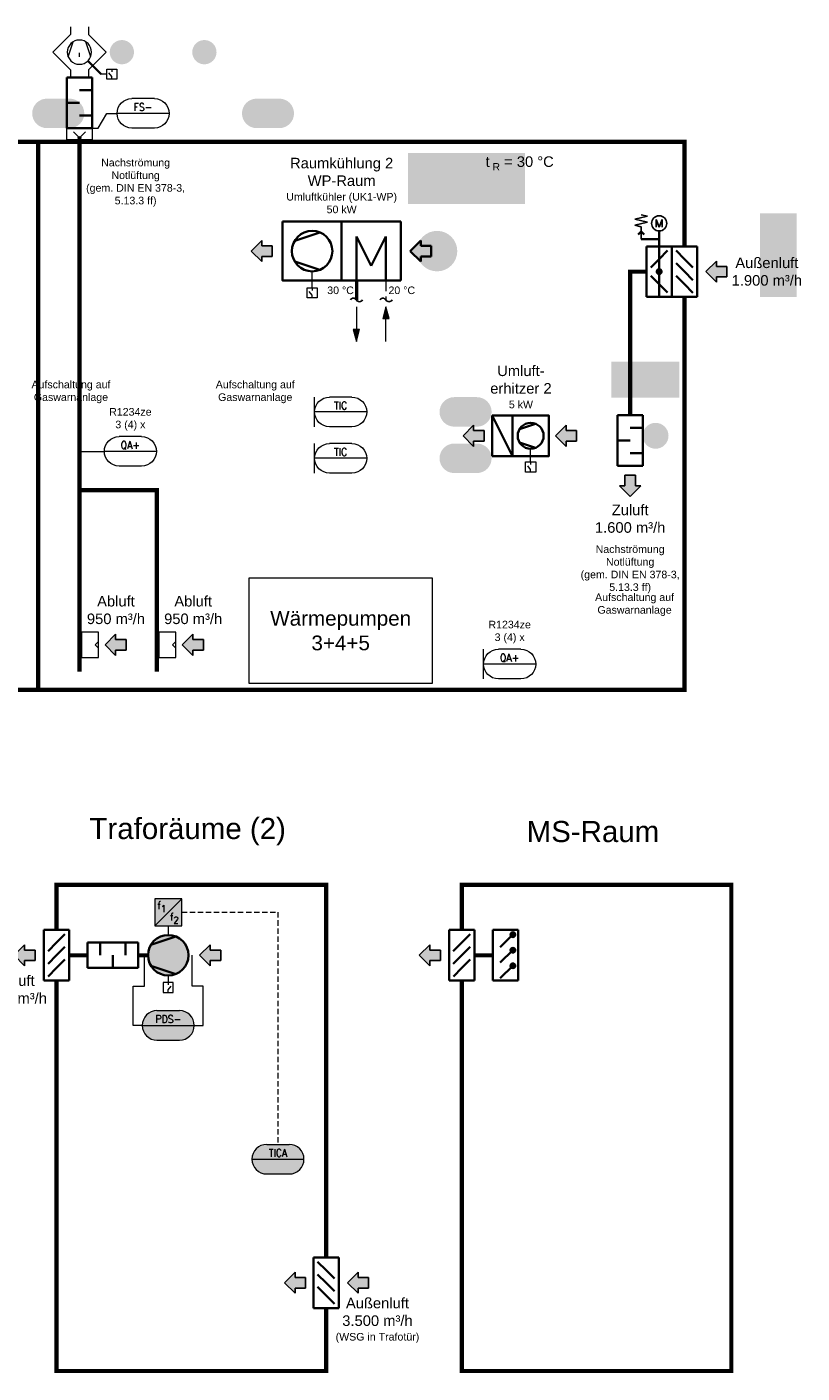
# Model space of a CAD drawing. Header units: millimetres. Extents: x -325 to 460, y -139 to 390.
# Tile 2 of 6: x -147 to 37, y -139 to 180. Entities that reach past the tile are written whole.
import ezdxf
from ezdxf.enums import TextEntityAlignment as Align

# ---------------------------------------------------------------- set-up
doc = ezdxf.new("R2010")
doc.units = ezdxf.units.MM
doc.linetypes.add('GESTRICHELT2', pattern=[0.375, 0.25, -0.125])
doc.linetypes.add('VERDECKT', pattern=[9.525, 6.35, -3.175])
doc.layers.get('0').update_dxf_attribs({"lineweight": 18})
for name, color, linetype, lineweight in [('TGAx_G_KOM_GA-Steuerleitungen', 7, 'VERDECKT', 18), ('TGAx_G_KOM_GA-Symbole', 7, 'Continuous', 18), ('TGAx_G_KOM_Schraff_Steuerung-übergeordnet', 241, 'Continuous', 18), ('TGAx_H_KOM_Armaturen', 7, 'Continuous', 35), ('TGAx_H_KOM_Bauteile', 7, 'Continuous', 35), ('TGAx_H_LTG_Quellenkreis-WRG_RL', 62, 'GESTRICHELT2', 18), ('TGAx_H_LTG_Quellenkreis-WRG_VL', 30, 'Continuous', 50), ('TGAx_L_KOM_Bauteile', 7, 'Continuous', 35), ('TGAx_L_LTG_Abluft', 40, 'Continuous', 25), ('TGAx_L_LTG_Aussenluft', 82, 'Continuous', 25), ('TGAx_L_LTG_Fortluft', 36, 'Continuous', 25), ('TGAx_L_LTG_UM', 30, 'Continuous', 35), ('TGAx_L_LTG_Zuluft', 162, 'Continuous', 25), ('TGAx_L_TXT_Beschriftung', 7, 'Continuous', 18)]:
    doc.layers.add(name, color=color, linetype=linetype, lineweight=lineweight)
doc.styles.add('Arial', font='arial.ttf')
doc.styles.add('MEP-Reloaded-M-2.5', font='arial.ttf', dxfattribs={"height": 2.5})
doc.styles.add('MSR-Arial', font='romans.shx')

# ---------------------------------------------------------------- blocks, each defined once
blk = doc.blocks.new('Wetterschutzgitter')
at = {"linetype": 'Continuous'}
for p, q in [((-6, -6), (-6, 6)), ((-6, 6), (0, 6)), ((-3, 3), (-5, 5)), ((0, 6), (0, -6)), ((-3, 0), (-5, 2)), ((-3, 3), (-0.98, 0.98)), ((-3, 0), (-1, -2)), ((-3, -3), (-5, -1)), ((-3, -3), (-1.01, -4.99)), ((0, -6), (-6, -6))]:
    blk.add_line(p, q, dxfattribs=at)
blk = doc.blocks.new('4.10-Pfeil breit')
at = {"lineweight": 18}
h = blk.add_hatch(color=256, dxfattribs=at)
h.dxf.hatch_style = 1
h.paths.add_polyline_path([(-2.5, 1.25), (-5, 1.25), (-5, -1.25), (-2.5, -1.25), (-2.5, -2.5), (0, 0), (-2.5, 2.5)])
at = {"linetype": 'Continuous'}
for p, q in [((-5, 1.25), (-2.5, 1.25)), ((-5, -1.25), (-5, 1.25)), ((-2.5, 2.5), (0, 0)), ((-2.5, 1.25), (-2.5, 2.5)), ((0, 0), (-2.5, -2.5)), ((-5, -1.25), (-2.5, -1.25)), ((-2.5, -1.25), (-2.5, -2.5))]:
    blk.add_line(p, q, dxfattribs=at)
blk = doc.blocks.new('SD')
at = {"linetype": 'Continuous'}
for p, q in [((12, 3), (0, 3)), ((0, 3), (0, -3)), ((3, 0), (3, -3)), ((6, 3), (6, 0)), ((9, 0), (9, -3)), ((12, -3), (12, 3)), ((0, -3), (12, -3))]:
    blk.add_line(p, q, dxfattribs=at)
blk = doc.blocks.new('Vent')
at = {"linetype": 'Continuous'}
for p, q in [((-4.45, -1.8), (-2.46, 4.12)), ((4.45, -1.8), (2.46, 4.12))]:
    blk.add_line(p, q, dxfattribs=at)
blk.add_circle((0, 0), 4.8, dxfattribs=at)
blk = doc.blocks.new('02.MSR_Fühler m. Fernwirkung_langrund')
for p, q in [((-2.67, 3.5), (2.67, 3.5)), ((-6.17, 0), (6.17, 0)), ((-2.67, -3.5), (2.67, -3.5))]:
    blk.add_line(p, q)
for centre, start, end in [((-2.67, 0), 90, 270), ((2.67, 0), 270, 90)]:
    blk.add_arc(centre, 3.5, start, end)
at = {"style": 'MSR-Arial', "width": 0.9}
for tag, p in [('MESSART', (0.02, 1.5)), ('WERT', (0.02, -1.55))]:
    blk.add_attdef(tag, text='', height=1.8, dxfattribs=at).set_placement(p, align=Align.MIDDLE_CENTER)
blk = doc.blocks.new('02.MSR_Frequenzumrichter')
at = {"lineweight": 18}
blk.add_line((-3.2, -3.2), (3.2, 3.2), dxfattribs=at)
blk.add_lwpolyline([(-3.2, -3.2), (3.2, -3.2), (3.2, 3.2), (-3.2, 3.2)], close=True)
at = {"lineweight": 18, "char_height": 1.8, "attachment_point": 5, "style": 'MSR-Arial'}
for insert in [(-2.16, 1.63), (0.83, -1.08)]:
    blk.add_mtext('f', dxfattribs=dict(at, insert=insert))
at = {"lineweight": 18, "style": 'MSR-Arial', "width": 0.9}
for p in [(-1.12, 0.86), (1.87, -1.85)]:
    blk.add_attdef('Stufe', text='', height=1.6, dxfattribs=at).set_placement(p, align=Align.MIDDLE_CENTER)
blk = doc.blocks.new('02.MSR_Schalter')
for p, q in [((0, 2.4), (0, 1.78)), ((0, 0.62), (0.68, 1.48)), ((0, 0), (0, 0.62))]:
    blk.add_line(p, q)
blk.add_lwpolyline([(-1.2, 0), (1.2, 0), (1.2, 2.4), (-1.2, 2.4)], close=True)
blk = doc.blocks.new('Vent-Dach-ax')
at = {"linetype": 'Continuous'}
for p, q in [((-2.1, 10.2), (-6.3, 6)), ((-2.1, 12), (-2.1, 10.2)), ((2.1, 12), (2.1, 10.2)), ((2.1, 10.2), (6.3, 6)), ((-2.65, 4.93), (-1.46, 8.48)), ((2.69, 4.93), (1.49, 8.48)), ((-6.3, 6), (-2.1, 1.8)), ((0.02, 4.93), (0.02, 5.88)), ((6.3, 6), (2.1, 1.8)), ((-2.1, 1.8), (-2.1, 0)), ((2.1, 1.8), (2.1, 0))]:
    blk.add_line(p, q, dxfattribs=at)
blk.add_circle((0.02, 6.01), 2.88, dxfattribs=at)
blk = doc.blocks.new('Lufteinlass')
at = {"linetype": 'Continuous'}
for p, q in [((-3, -4), (-3, 0)), ((-3, 0), (3, 0)), ((3, 0), (3, -4)), ((3, -4), (-3, -4)), ((-0.8, -4), (0, -3.2)), ((0, -3.2), (0.8, -4))]:
    blk.add_line(p, q, dxfattribs=at)
blk = doc.blocks.new('Gliederkl-gegenlfg')
at = {"linetype": 'Continuous'}
for p, q in [((6, 6), (0, 6)), ((0, 6), (0, -6)), ((3, 3), (1.02, 4.98)), ((3, -6), (3, 6)), ((6, -6), (6, 6)), ((3, 3), (4.98, 1.02)), ((3, -3), (1.02, -4.98)), ((3, -3), (4.98, -1.02)), ((0, -6), (6, -6))]:
    blk.add_line(p, q, dxfattribs=at)
for radius in [0.56, 0.44, 0.32, 0.2, 0.08]:
    blk.add_circle((3, 0), radius, dxfattribs=at)
blk = doc.blocks.new('7.05.02-Stellantr. Elektromotor')
at = {"lineweight": 25}
for p, q in [((-0.72, 0.9), (-0.72, -0.9)), ((-0.72, 0.9), (0, -0.9)), ((0, -0.9), (0.72, 0.9)), ((0.72, -0.9), (0.72, 0.9))]:
    blk.add_line(p, q, dxfattribs=at)
blk.add_circle((0, 0), 1.8, dxfattribs=at)
blk = doc.blocks.new('7.05.12-Stellantr. m. Feder')
at = {"lineweight": 25}
for p, q in [((-1.5, 5.41), (0, 5.76)), ((-1.5, 5.41), (1.5, 4.7)), ((-1.5, 3.99), (1.5, 4.7)), ((-1.5, 3.99), (1.5, 3.28)), ((0, 2.93), (1.5, 3.28)), ((0, 2.93), (0, 0))]:
    blk.add_line(p, q, dxfattribs=at)
blk = doc.blocks.new('8.08-Wärmetauscher o. Kreuzung')
at = {"linetype": 'Continuous'}
for p, q in [((-15, 10), (5, 10)), ((-15, -10), (-15, 10)), ((5, 10), (5, -10)), ((-10, 5), (0, 0)), ((5, 5), (-10, 5)), ((0, 0), (-10, -5)), ((5, -5), (-10, -5)), ((5, -10), (-15, -10))]:
    blk.add_line(p, q, dxfattribs=at)
blk = doc.blocks.new('4.16-Leitungs-Abbruchlinie')
at = {"linetype": 'Continuous', "lineweight": 25}
for centre, start, end in [((-0.72, -0.42), 30.4406, 149.5594), ((0.72, 0.42), 210.4406, 329.5594)]:
    blk.add_arc(centre, 0.835, start, end, dxfattribs=at)
blk = doc.blocks.new('4.11-Pfeil-Fliessrichtung')
at = {"linetype": 'Continuous', "lineweight": 18}
blk.add_line((-4.12, 0), (4.12, 0), dxfattribs=at)
at = {"linetype": 'Continuous', "lineweight": 18, "flags": 128}
for points in [[(1.32, 0.75), (4.12, 0), (1.32, -0.75)], [(1.39, 0.66), (3.85, 0), (1.39, -0.66)], [(1.46, 0.57), (3.58, 0), (1.46, -0.57)], [(1.53, 0.48), (3.31, 0), (1.53, -0.48)], [(1.6, 0.39), (3.04, 0), (1.6, -0.39)], [(1.67, 0.3), (2.77, 0), (1.67, -0.3)], [(1.74, 0.21), (2.5, 0), (1.74, -0.21)], [(1.81, 0.11), (2.23, 0), (1.81, -0.11)], [(1.88, 0.02), (1.96, 0), (1.88, -0.02)]]:
    blk.add_lwpolyline(points, close=True, dxfattribs=at)
blk = doc.blocks.new('Lufterhitzer')
at = {"linetype": 'Continuous'}
for p, q in [((0, -6), (6, 6)), ((0, 6), (0, -6)), ((6, 6), (0, 6)), ((6, 6), (6, -6)), ((0, -6), (6, -6))]:
    blk.add_line(p, q, dxfattribs=at)

msp = doc.modelspace()

# ---------------------------------------------------------------- hatches: boundary and pattern name
at = {"layer": 'TGAx_G_KOM_Schraff_Steuerung-übergeordnet'}
h = msp.add_hatch(color=256, dxfattribs=at)
h.dxf.hatch_style = 1
edge = h.paths.add_edge_path()
edge.add_arc((-124.29, 174.16), 2.88, 0, 360)
h = msp.add_hatch(color=256, dxfattribs=at)
h.dxf.hatch_style = 1
edge = h.paths.add_edge_path()
edge.add_arc((-104.72, 174.16), 2.88, 180, 540, ccw=False)
h = msp.add_hatch(color=256, dxfattribs=at)
h.dxf.hatch_style = 1
edge = h.paths.add_edge_path()
edge.add_arc((-142.05, 159.65), 3.5, 90, 270)
edge.add_line((-142.05, 156.15), (-136.7, 156.15))
edge.add_arc((-136.7, 159.65), 3.5, 270, 450)
edge.add_line((-136.7, 163.15), (-142.05, 163.15))
h = msp.add_hatch(color=256, dxfattribs=at)
h.dxf.hatch_style = 1
edge = h.paths.add_edge_path()
edge.add_arc((-86.96, 159.65), 3.5, 270, 450, ccw=False)
edge.add_line((-86.96, 156.15), (-92.31, 156.15))
edge.add_arc((-92.31, 159.65), 3.5, 90, 270, ccw=False)
edge.add_line((-92.31, 163.15), (-86.96, 163.15))
h = msp.add_hatch(color=256, dxfattribs=at)
h.dxf.hatch_style = 1
h.paths.add_polyline_path([(-28.66, 138.18), (-56.45, 138.18), (-56.45, 150.29), (-28.66, 150.29)])
h = msp.add_hatch(color=256, dxfattribs=at)
h.dxf.hatch_style = 1
h.paths.add_polyline_path([(35.74, 116.13), (27.01, 116.13), (27.01, 135.96), (35.74, 135.96)])
h = msp.add_hatch(color=256, dxfattribs=at)
h.dxf.hatch_style = 1
edge = h.paths.add_edge_path()
edge.add_arc((-49.55, 127), 4.8, 180, 540, ccw=False)
h = msp.add_hatch(color=256, dxfattribs=at)
h.dxf.hatch_style = 1
h.paths.add_polyline_path([(-8.21, 100.77), (7.92, 100.77), (7.92, 92.25), (-8.21, 92.25)])
h = msp.add_hatch(color=256, dxfattribs=at)
h.dxf.hatch_style = 1
edge = h.paths.add_edge_path()
edge.add_arc((-40.11, 88.88), 3.5, 270, 450, ccw=False)
edge.add_line((-40.11, 85.38), (-45.46, 85.38))
edge.add_arc((-45.46, 88.88), 3.5, 90, 270, ccw=False)
edge.add_line((-45.46, 92.38), (-40.11, 92.38))
h = msp.add_hatch(color=256, dxfattribs=at)
h.dxf.hatch_style = 1
edge = h.paths.add_edge_path()
edge.add_arc((2.27, 83.22), 3.07, 90, 450, ccw=False)
h = msp.add_hatch(color=256, dxfattribs=at)
h.dxf.hatch_style = 1
edge = h.paths.add_edge_path()
edge.add_arc((-40.11, 77.88), 3.5, 270, 450, ccw=False)
edge.add_line((-40.11, 74.38), (-45.46, 74.38))
edge.add_arc((-45.46, 77.88), 3.5, 90, 270, ccw=False)
edge.add_line((-45.46, 81.38), (-40.11, 81.38))
h = msp.add_hatch(color=256, dxfattribs=at)
h.dxf.hatch_style = 1
h.paths.add_polyline_path([(-116.49, -32.94), (-110.09, -32.94), (-110.09, -26.54), (-116.49, -26.54)])
h = msp.add_hatch(color=256, dxfattribs=at)
h.dxf.hatch_style = 1
edge = h.paths.add_edge_path()
edge.add_arc((-113.29, -39.94), 4.8, 0, 360)
h = msp.add_hatch(color=256, dxfattribs=at)
h.dxf.hatch_style = 1
edge = h.paths.add_edge_path()
edge.add_arc((-115.96, -56.56), 3.5, 90, 270)
edge.add_line((-115.96, -60.06), (-110.62, -60.06))
edge.add_arc((-110.62, -56.56), 3.5, 270, 450)
edge.add_line((-110.62, -53.06), (-115.96, -53.06))
h = msp.add_hatch(color=256, dxfattribs=at)
h.dxf.hatch_style = 1
edge = h.paths.add_edge_path()
edge.add_arc((-89.95, -88.28), 3.5, 90, 270)
edge.add_line((-89.95, -91.78), (-84.6, -91.78))
edge.add_arc((-84.6, -88.28), 3.5, 270, 450)
edge.add_line((-84.6, -84.78), (-89.95, -84.78))
at = {"layer": 'TGAx_L_TXT_Beschriftung'}
h = msp.add_hatch(color=256, dxfattribs=at)
h.dxf.hatch_style = 1
edge = h.paths.add_edge_path()
edge.add_arc((-134.33, 153.84), 0.323, 0, 360)

# ---------------------------------------------------------------- linework, layer by layer
at = {"layer": 'TGAx_G_KOM_GA-Steuerleitungen', "ltscale": 0.2}
for p, q in [((-110.09, -29.74), (-87.27, -29.74)), ((-87.27, -29.74), (-87.27, -84.78))]:
    msp.add_line(p, q, dxfattribs=at)
at = {"layer": 'TGAx_G_KOM_GA-Symbole'}
for p, q in [((-127.89, 168.96), (-129.23, 168.96)), ((-129.89, 156.15), (-127.87, 159.65)), ((-127.87, 159.65), (-125.43, 159.65)), ((-131.33, 156.15), (-129.89, 156.15)), ((-79.17, 118.32), (-79.17, 122.2)), ((-27.35, 77.02), (-27.35, 80.15)), ((-134.33, 79.53), (-128.45, 79.53)), ((-113.29, -32.94), (-113.29, -35.14)), ((-118.95, -47.27), (-118.95, -39.94)), ((-107.63, -47.27), (-107.63, -39.94)), ((-121.59, -56.56), (-121.59, -47.27)), ((-121.59, -47.27), (-118.95, -47.27)), ((-113.29, -44.74), (-113.29, -46.35)), ((-104.99, -47.27), (-107.63, -47.27)), ((-104.99, -56.56), (-104.99, -47.27)), ((-119.46, -56.56), (-121.59, -56.56)), ((-107.12, -56.56), (-104.99, -56.56))]:
    msp.add_line(p, q, dxfattribs=at)
at = {"layer": 'TGAx_H_KOM_Armaturen'}
msp.add_lwpolyline([(-31.66, 88.02), (-31.66, 78.42), (-23.03, 78.42), (-23.03, 88.02)], close=True, dxfattribs=at)
at = {"layer": 'TGAx_H_KOM_Bauteile'}
msp.add_lwpolyline([(-86.17, 134), (-72.17, 134), (-72.17, 120), (-86.17, 120)], close=True, dxfattribs=at)
at = {"layer": 'TGAx_H_LTG_Quellenkreis-WRG_RL', "ltscale": 10}
msp.add_line((-61.67, 120), (-61.67, 115.42), dxfattribs=at)
at = {"layer": 'TGAx_H_LTG_Quellenkreis-WRG_VL', "ltscale": 0.1}
msp.add_line((-68.67, 120), (-68.67, 115.42), dxfattribs=at)
at = {"layer": 'TGAx_L_KOM_Bauteile'}
for p, q in [((-132.32, 172.11), (-129.23, 168.96)), ((-1.11, 131.65), (-1.82, 130.94)), ((-1.11, 131.65), (-0.4, 130.94)), ((3.12, 131.78), (3.12, 128.13)), ((-1.11, 129.85), (3.12, 129.85))]:
    msp.add_line(p, q, dxfattribs=at)
at = {"layer": 'TGAx_L_KOM_Bauteile', "linetype": 'Continuous'}
for p, q in [((-30.35, -33.94), (-36.35, -33.94)), ((-36.35, -33.94), (-36.35, -45.94)), ((-34.6, -37.99), (-31.56, -35.04)), ((-30.35, -45.94), (-30.35, -33.94)), ((-34.6, -41.68), (-31.56, -38.73)), ((-34.6, -45.36), (-31.56, -42.42)), ((-36.35, -45.94), (-30.35, -45.94))]:
    msp.add_line(p, q, dxfattribs=at)
at = {"layer": 'TGAx_L_KOM_Bauteile', "color": 8, "const_width": 1}
for points in [[(9.12, 128.13), (9.12, 152.91), (-297.37, 152.91), (-297.37, 128.13)], [(-144.12, 152.91), (-144.12, 22.97)], [(-297.37, 116.13), (-297.37, 22.97), (9.12, 22.97), (9.12, 116.13)], [(-75.86, -111.57), (-75.86, -23.24), (-139.78, -23.24), (-139.78, -33.94)], [(-43.69, -45.94), (-43.69, -138.48), (20.24, -138.48), (20.24, -23.24), (-43.69, -23.24), (-43.69, -33.94)], [(-139.78, -45.94), (-139.78, -138.48), (-75.86, -138.48), (-75.86, -123.57)]]:
    msp.add_lwpolyline(points, dxfattribs=at)
at = {"layer": 'TGAx_L_KOM_Bauteile', "linetype": 'Continuous'}
for centre, radius in [((-31.56, -35.04), 0.56), ((-31.56, -35.04), 0.44), ((-31.56, -35.04), 0.32), ((-31.56, -35.04), 0.2), ((-31.56, -35.04), 0.08), ((-31.56, -38.73), 0.56), ((-31.56, -38.73), 0.44), ((-31.56, -38.73), 0.32), ((-31.56, -38.73), 0.2), ((-31.56, -38.73), 0.08), ((-31.56, -42.42), 0.56), ((-31.56, -42.42), 0.44), ((-31.56, -42.42), 0.32), ((-31.56, -42.42), 0.2), ((-31.56, -42.42), 0.08)]:
    msp.add_circle(centre, radius, dxfattribs=at)
at = {"layer": 'TGAx_L_LTG_Abluft', "const_width": 1}
for points in [[(-134.33, 153.41), (-134.33, 27.29)], [(-134.33, 70.32), (-116.02, 70.32), (-116.02, 27.29)]]:
    msp.add_lwpolyline(points, dxfattribs=at)
at = {"layer": 'TGAx_L_LTG_Aussenluft', "const_width": 1}
msp.add_lwpolyline([(0.12, 122.13), (-3.76, 122.13), (-3.76, 88.16)], dxfattribs=at)
at = {"layer": 'TGAx_L_LTG_Fortluft', "const_width": 1}
for points in [[(-136.78, -39.94), (-132.45, -39.94)], [(-118.09, -39.94), (-120.45, -39.94)], [(-40.69, -39.94), (-36.35, -39.94)]]:
    msp.add_lwpolyline(points, dxfattribs=at)
at = {"layer": 'TGAx_L_TXT_Beschriftung'}
for p, q in [((-134.33, 153.84), (-135.78, 155.29)), ((-134.33, 153.84), (-132.88, 155.29)), ((-78.58, 85.38), (-78.58, 92.38)), ((-78.58, 74.38), (-78.58, 81.38)), ((-38.5, 25.6), (-38.5, 32.6))]:
    msp.add_line(p, q, dxfattribs=at)
for points in [[(-137.33, 156.15), (-131.33, 156.15), (-131.33, 153.41), (-137.33, 153.41)], [(-50.69, 24.47), (-94.12, 24.47), (-94.12, 49.55), (-50.69, 49.55)]]:
    msp.add_lwpolyline(points, close=True, dxfattribs=at)
msp.add_circle((-134.33, 153.84), 0.323, dxfattribs=at)

# ---------------------------------------------------------------- block references
at = {"layer": 'TGAx_G_KOM_GA-Symbole', "xscale": -1}
for p in [(-126.69, 167.76), (-79.17, 115.92), (-27.35, 74.62)]:
    msp.add_blockref('02.MSR_Schalter', p, dxfattribs=at)
at = {"layer": 'TGAx_G_KOM_GA-Symbole'}
ref = msp.add_blockref('02.MSR_Fühler m. Fernwirkung_langrund', (-119.25, 159.65), dxfattribs=dict(at, xscale=-1))
ref.add_attrib('MESSART', 'FS-', dxfattribs={"layer": '0', "height": 1.8, "style": 'MSR-Arial', "width": 0.9}).set_placement((-119.27, 161.15), align=Align.MIDDLE_CENTER)
ref = msp.add_blockref('02.MSR_Fühler m. Fernwirkung_langrund', (-72.4, 88.88), dxfattribs=dict(at, xscale=-1))
ref.add_attrib('MESSART', 'TIC', dxfattribs={"layer": '0', "height": 1.8, "style": 'MSR-Arial', "width": 0.9}).set_placement((-72.42, 90.38), align=Align.MIDDLE_CENTER)
ref = msp.add_blockref('02.MSR_Fühler m. Fernwirkung_langrund', (-122.27, 79.53), dxfattribs=dict(at, xscale=-1))
ref.add_attrib('MESSART', 'QA+', dxfattribs={"layer": '0', "height": 1.8, "style": 'MSR-Arial', "width": 0.9}).set_placement((-122.29, 81.02), align=Align.MIDDLE_CENTER)
ref = msp.add_blockref('02.MSR_Fühler m. Fernwirkung_langrund', (-72.4, 77.88), dxfattribs=dict(at, xscale=-1))
ref.add_attrib('MESSART', 'TIC', dxfattribs={"layer": '0', "height": 1.8, "style": 'MSR-Arial', "width": 0.9}).set_placement((-72.42, 79.38), align=Align.MIDDLE_CENTER)
ref = msp.add_blockref('02.MSR_Fühler m. Fernwirkung_langrund', (-32.33, 29.1), dxfattribs=dict(at, xscale=-1))
ref.add_attrib('MESSART', 'QA+', dxfattribs={"layer": '0', "height": 1.8, "style": 'MSR-Arial', "width": 0.9}).set_placement((-32.35, 30.6), align=Align.MIDDLE_CENTER)
ref = msp.add_blockref('02.MSR_Frequenzumrichter', (-113.29, -29.74), dxfattribs=at)
ref.add_attrib('Stufe', '1', dxfattribs={"layer": '0', "lineweight": 18, "height": 1.6, "style": 'MSR-Arial', "width": 0.9}).set_placement((-114.41, -28.88), align=Align.MIDDLE_CENTER)
ref.add_attrib('Stufe', '2', dxfattribs={"layer": '0', "lineweight": 18, "height": 1.6, "style": 'MSR-Arial', "width": 0.9}).set_placement((-111.42, -31.59), align=Align.MIDDLE_CENTER)
msp.add_blockref('02.MSR_Schalter', (-113.29, -48.75), dxfattribs=at)
for p, values in [((-113.29, -56.56), {'MESSART': 'PDS-'}), ((-87.27, -88.28), {'MESSART': 'TICA'})]:
    msp.add_blockref('02.MSR_Fühler m. Fernwirkung_langrund', p, dxfattribs=at).add_auto_attribs(values)
at = {"layer": 'TGAx_H_KOM_Armaturen', "xscale": -0.8, "yscale": 0.8, "zscale": 0.8}
msp.add_blockref('Lufterhitzer', (-31.66, 83.22), dxfattribs=at)
at = {"layer": 'TGAx_H_KOM_Armaturen', "xscale": -0.6400000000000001, "yscale": 0.6400000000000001, "zscale": 0.6400000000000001, "rotation": 90}
msp.add_blockref('Vent', (-27.35, 83.22), dxfattribs=at)
at = {"layer": 'TGAx_H_KOM_Bauteile', "xscale": -1, "rotation": 90}
msp.add_blockref('Vent', (-79.17, 127), dxfattribs=at)
at = {"layer": 'TGAx_H_KOM_Bauteile', "xscale": -0.7, "yscale": 0.7, "zscale": 0.7, "rotation": 90}
msp.add_blockref('8.08-Wärmetauscher o. Kreuzung', (-65.17, 123.5), dxfattribs=at)
at = {"layer": 'TGAx_H_LTG_Quellenkreis-WRG_RL', "ltscale": 10}
msp.add_blockref('4.16-Leitungs-Abbruchlinie', (-61.67, 115.42), dxfattribs=at)
at = {"layer": 'TGAx_H_LTG_Quellenkreis-WRG_RL', "ltscale": 10, "xscale": -1, "rotation": 270}
msp.add_blockref('4.11-Pfeil-Fliessrichtung', (-61.67, 109.7), dxfattribs=at)
at = {"layer": 'TGAx_H_LTG_Quellenkreis-WRG_VL', "ltscale": 0.1}
msp.add_blockref('4.16-Leitungs-Abbruchlinie', (-68.67, 115.42), dxfattribs=at)
at = {"layer": 'TGAx_H_LTG_Quellenkreis-WRG_VL', "ltscale": 0.1, "xscale": -1, "rotation": 90}
msp.add_blockref('4.11-Pfeil-Fliessrichtung', (-68.67, 109.7), dxfattribs=at)
at = {"layer": 'TGAx_L_KOM_Bauteile', "xscale": -1, "rotation": 90}
for name, p in [('SD', (-134.33, 168.15)), ('SD', (-3.76, 88.11)), ('Vent', (-113.29, -39.94))]:
    msp.add_blockref(name, p, dxfattribs=at)
at = {"layer": 'TGAx_L_KOM_Bauteile', "xscale": -1}
for name, p in [('7.05.12-Stellantr. m. Feder', (-1.11, 129.85)), ('7.05.02-Stellantr. Elektromotor', (3.12, 133.58)), ('Gliederkl-gegenlfg', (6.12, 122.13)), ('Wetterschutzgitter', (-142.78, -39.94)), ('Wetterschutzgitter', (-46.69, -39.94))]:
    msp.add_blockref(name, p, dxfattribs=at)
at = {"layer": 'TGAx_L_KOM_Bauteile'}
for p in [(12.12, 122.13), (-72.86, -117.57)]:
    msp.add_blockref('Wetterschutzgitter', p, dxfattribs=at)
at = {"layer": 'TGAx_L_KOM_Bauteile', "rotation": 180}
msp.add_blockref('SD', (-120.45, -39.94), dxfattribs=at)
at = {"layer": 'TGAx_L_LTG_Abluft', "xscale": -1}
for p in [(-128.26, 33.66), (-109.95, 33.66)]:
    msp.add_blockref('4.10-Pfeil breit', p, dxfattribs=at)
at = {"layer": 'TGAx_L_LTG_Aussenluft', "xscale": -1}
msp.add_blockref('4.10-Pfeil breit', (14.18, 122.13), dxfattribs=at)
at = {"layer": 'TGAx_L_LTG_Aussenluft', "rotation": 180}
for p in [(-21.46, 83.22), (-85.73, -117.57), (-70.79, -117.57)]:
    msp.add_blockref('4.10-Pfeil breit', p, dxfattribs=at)
at = {"layer": 'TGAx_L_LTG_Aussenluft', "xscale": -1, "rotation": 90}
msp.add_blockref('4.10-Pfeil breit', (-3.76, 68.85), dxfattribs=at)
at = {"layer": 'TGAx_L_LTG_Fortluft', "rotation": 180}
for p in [(-149.85, -39.94), (-105.85, -39.94), (-53.75, -39.94)]:
    msp.add_blockref('4.10-Pfeil breit', p, dxfattribs=at)
at = {"layer": 'TGAx_L_LTG_UM', "xscale": -1}
msp.add_blockref('4.10-Pfeil breit', (-55.91, 127), dxfattribs=at)
at = {"layer": 'TGAx_L_LTG_Zuluft', "xscale": -1}
msp.add_blockref('4.10-Pfeil breit', (-93.61, 127), dxfattribs=at)
at = {"layer": 'TGAx_L_LTG_Zuluft', "rotation": 180}
msp.add_blockref('4.10-Pfeil breit', (-43.38, 83.22), dxfattribs=at)
at = {"layer": 'TGAx_L_TXT_Beschriftung', "xscale": -1}
msp.add_blockref('Vent-Dach-ax', (-134.33, 168.15), dxfattribs=at)
at = {"layer": 'TGAx_L_TXT_Beschriftung', "xscale": -1, "rotation": 90}
for p in [(-133.83, 33.66), (-115.52, 33.66)]:
    msp.add_blockref('Lufteinlass', p, dxfattribs=at)

# ---------------------------------------------------------------- texts
at = {"layer": 'TGAx_G_KOM_Schraff_Steuerung-übergeordnet', "color": 7, "char_height": 1.8, "attachment_point": 5, "style": 'MEP-Reloaded-M-2.5'}
for insert in [(-136.36, 93.61), (-92.66, 93.61), (-2.71, 43.18)]:
    msp.add_mtext('Aufschaltung auf\\PGaswarnanlage', dxfattribs=dict(at, insert=insert))
at = {"layer": 'TGAx_L_TXT_Beschriftung', "attachment_point": 5}
for s, insert, char_height, style in [('Nachströmung\\PNotlüftung\\P(gem. DIN EN 378-3,\\P5.13.3 ff)', (-121.03, 143.22), 1.8, 'MEP-Reloaded-M-2.5'), ('Raumkühlung 2\\PWP-Raum{\\H1.4x;\\P\\H0.51429x;Umluftkühler (UK1-WP)\\P\\H1.00001x;50 kW}', (-72.17, 142.54), 2.5, 'MEP-Reloaded-M-2.5'), ('\\A1;t{\\H0.7x;\\S^  R;} = 30 °C', (-29.95, 147.79), 2.5, 'MEP-Reloaded-M-2.5'), ('Außenluft\\P1.900 m³/h', (28.66, 122.13), 2.5, 'MEP-Reloaded-M-2.5'), ('30 °C', (-72.43, 117.7), 1.8, 'MEP-Reloaded-M-2.5'), ('20 °C', (-57.91, 117.7), 1.8, 'MEP-Reloaded-M-2.5'), ('Umluft-\\Perhitzer 2\\P{\\H0.72x;5 kW}', (-29.66, 94.8), 2.5, 'Arial'), ('R1234ze\\P3 (4) x', (-122.27, 87.13), 1.8, 'MEP-Reloaded-M-2.5'), ('Zuluft\\P1.600 m³/h', (-3.76, 63.55), 2.5, 'MEP-Reloaded-M-2.5'), ('Nachströmung\\PNotlüftung\\P(gem. DIN EN 378-3,\\P5.13.3 ff)', (-3.76, 51.57), 1.8, 'MEP-Reloaded-M-2.5'), ('Abluft\\P950 m³/h', (-125.69, 41.9), 2.5, 'MEP-Reloaded-M-2.5'), ('Abluft\\P950 m³/h', (-107.38, 41.9), 2.5, 'MEP-Reloaded-M-2.5'), ('Wärmepumpen\\P3+4+5', (-72.4, 37.01), 3.5, 'MEP-Reloaded-M-2.5'), ('R1234ze\\P3 (4) x', (-32.33, 36.7), 1.8, 'MEP-Reloaded-M-2.5'), ('Traforäume (2)', (-108.68, -10.63), 5, 'MEP-Reloaded-M-2.5'), ('MS-Raum', (-12.58, -10.63), 5, 'MEP-Reloaded-M-2.5'), ('Fortluft\\P3.500 m³/h', (-150.4, -48.05), 2.5, 'MEP-Reloaded-M-2.5'), ('Außenluft\\P3.500 m³/h\\P{\\H0.72x;(WSG in Trafotür)}', (-63.68, -126.47), 2.5, 'MEP-Reloaded-M-2.5')]:
    msp.add_mtext(s, dxfattribs=dict(at, insert=insert, char_height=char_height, style=style))

doc.saveas('drawing.dxf')
